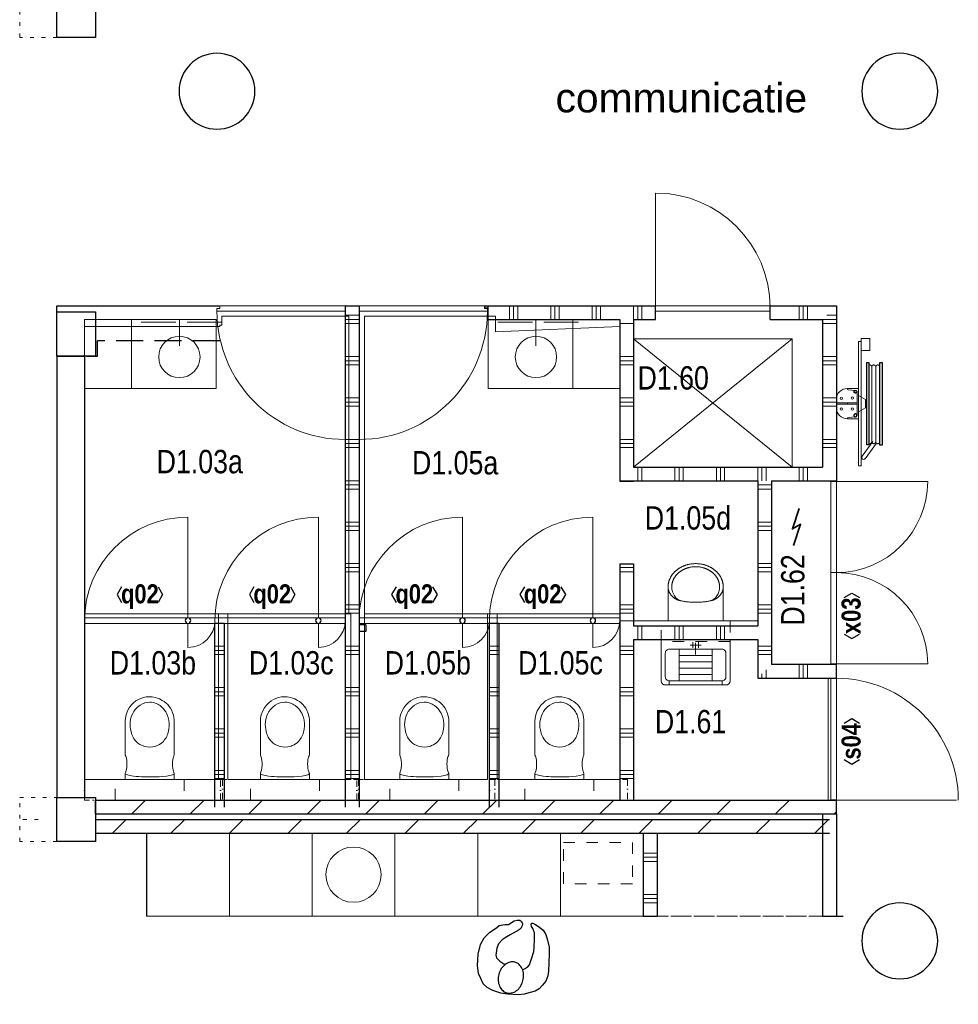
# Model space of a CAD drawing. Header units: millimetres. Extents: x 274611 to 749520, y 175257 to 298905.
# Tile 202 of 251: x 670216 to 677020, y 223699 to 230837. Entities that reach past the tile are written whole.
import ezdxf
from ezdxf.enums import TextEntityAlignment as Align

# ---------------------------------------------------------------- set-up
doc = ezdxf.new("R2010")
doc.units = ezdxf.units.MM
doc.header["$LTSCALE"] = 400
doc.header["$PDMODE"] = 1
doc.header["$PDSIZE"] = 15
for name, pattern in [('STYLE_01', [0.416641, 0.208282, -0.208359]), ('STYLE_02', [0.694427, 0.486069, -0.208359]), ('STYLE_05', [0.208282, 0.069427, -0.138855]), ('STYLE_07', [1.875, 0.625, -0.208282, 0.625, -0.208359, 0.069427, -0.138931]), ('STYLE_15', [0.240945, 0.11811, -0.059055, 0.004724, -0.059055])]:
    doc.linetypes.add(name, pattern=pattern)
for name, color, linetype, lineweight in [('Binnenkozijnen', 140, 'Continuous', 15), ('Dimension-Binnen', 5, 'Continuous', 25), ('Interieur-losse inrichting', 8, 'Continuous', 5), ('Kozijnmerken', 43, 'Continuous', 9), ('mat-beton (ihwg)', 5, 'Continuous', 25), ('mat-kalkzandsteen', 5, 'Continuous', 25), ('mat-scheidingswand-horizontaal', 5, 'Continuous', 25), ('mat-scheidingswand-vertikaal', 5, 'Continuous', 25), ('None', 7, 'Continuous', 9), ('Ruimtenummers', 5, 'Continuous', 25), ('sanitair', 7, 'Continuous', 5), ('Tegelwerk', 92, 'STYLE_02', 25)]:
    doc.layers.add(name, color=color, linetype=linetype, lineweight=lineweight)
doc.layers.add('plat', color=5, linetype='Continuous')
doc.layers.add('symbol', color=1, linetype='Continuous')
doc.layers.get('Dimension-Binnen').off()
doc.styles.add('Arial', font='arial.ttf', dxfattribs={"height": 211.666667})
doc.styles.add('Arial Narrow', font='ARIALN.TTF', dxfattribs={"height": 222.25})
doc.styles.add('Arial Narrow (bold)', font='ARIALNB.TTF', dxfattribs={"height": 172.861111})

# ---------------------------------------------------------------- blocks, each defined once
blk = doc.blocks.new('nok')
at = {"layer": 'None', "color": 43, "linetype": 'STYLE_05', "lineweight": 9}
blk.add_lwpolyline([(-135, 160), (135, 160), (135, -160), (-135, -160)], close=True, dxfattribs=at)
blk = doc.blocks.new('Kolom O 550')
at = {"layer": 'mat-beton (ihwg)', "lineweight": 25}
blk.add_circle((0, 0), 275, dxfattribs=at)
blk = doc.blocks.new('wasbak rechthoekig')
at = {"layer": 'None', "color": 43, "linetype": 'Continuous', "lineweight": 9}
blk.add_line((0, -190), (0, 0), dxfattribs=at)
at = {"layer": 'None', "color": 43, "lineweight": 9}
blk.add_circle((0, -271.5), 150, dxfattribs=at)
blk = doc.blocks.new('Kolom 280x320')
at = {"layer": 'mat-beton (ihwg)', "lineweight": 25}
blk.add_lwpolyline([(-300, 160), (-20, 160), (-20, -160), (-300, -160)], close=True, dxfattribs=at)
at = {"layer": 'None', "color": 92, "linetype": 'Continuous', "lineweight": 5}
blk.add_point((0, 0), dxfattribs=at)
blk = doc.blocks.new('*X2444')
at = {"layer": 'None', "lineweight": 9}
for p, q in [((3800, 0), (3900, 0)), ((3800, -240), (3900, -240)), ((3800, -270), (3900, -270)), ((3800, -300), (3900, -300)), ((3800, -540), (3900, -540)), ((3800, -570), (3900, -570)), ((3800, -600), (3900, -600)), ((3800, -840), (3900, -840)), ((3800, -870), (3900, -870)), ((3800, -900), (3900, -900)), ((3800, -1140), (3900, -1140))]:
    blk.add_line(p, q, dxfattribs=at)
blk = doc.blocks.new('*X2445')
at = {"layer": 'None', "lineweight": 9}
for p, q in [((3930, -2291), (3930, -2191)), ((3960, -2291), (3960, -2191)), ((4200, -2291), (4200, -2191)), ((4230, -2291), (4230, -2191)), ((4260, -2291), (4260, -2191)), ((4500, -2291), (4500, -2191)), ((4530, -2291), (4530, -2191)), ((4560, -2291), (4560, -2191))]:
    blk.add_line(p, q, dxfattribs=at)
blk = doc.blocks.new('*X2446')
at = {"layer": 'None', "lineweight": 9}
for p, q in [((4800, -1170), (4900, -1170)), ((4800, -1200), (4900, -1200)), ((4800, -1440), (4900, -1440)), ((4800, -1470), (4900, -1470)), ((4800, -1500), (4900, -1500)), ((4800, -1740), (4900, -1740)), ((4800, -1770), (4900, -1770)), ((4800, -1800), (4900, -1800)), ((4800, -2040), (4900, -2040)), ((4800, -2070), (4900, -2070)), ((4800, -2100), (4900, -2100)), ((4800, -2340), (4900, -2340)), ((4800, -2370), (4900, -2370)), ((4800, -2400), (4900, -2400))]:
    blk.add_line(p, q, dxfattribs=at)
blk = doc.blocks.new('*X2447')
at = {"layer": 'None', "lineweight": 9}
for p, q in [((5100, -2571), (5100, -2471)), ((5130, -2571), (5130, -2471)), ((5160, -2571), (5160, -2471)), ((4830, -2571), (4830, -2541)), ((4860, -2571), (4860, -2511))]:
    blk.add_line(p, q, dxfattribs=at)
blk = doc.blocks.new('*X2448')
at = {"layer": 'None', "lineweight": 9}
for p, q in [((3930, -1141), (3930, -1041)), ((3960, -1141), (3960, -1041)), ((4200, -1141), (4200, -1041)), ((4230, -1141), (4230, -1041)), ((4260, -1141), (4260, -1041)), ((4500, -1141), (4500, -1041)), ((4530, -1141), (4530, -1041)), ((4560, -1141), (4560, -1041)), ((4800, -1141), (4800, -1041)), ((4830, -1141), (4830, -1041)), ((4860, -1141), (4860, -1041)), ((5100, -1141), (5100, -1041)), ((5130, -1141), (5130, -1041)), ((5160, -1141), (5160, -1041))]:
    blk.add_line(p, q, dxfattribs=at)
blk = doc.blocks.new('*U213')
at = {"layer": 'sanitair', "color": 92, "linetype": 'Continuous', "lineweight": 20}
for points in [[(-173.44, -246.26), (-172.16, -228.69), (-168.34, -211.62), (-162.1, -195.53), (-153.61, -180.9), (-143.12, -168.12), (-130.92, -157.58), (-117.36, -149.55), (-102.83, -144.29)], [(173.1, -246.26), (171.82, -228.69), (168, -211.62), (161.76, -195.53), (153.27, -180.9), (142.77, -168.12), (130.57, -157.58), (117.02, -149.55), (102.49, -144.29)]]:
    blk.add_lwpolyline(points, dxfattribs=at)
blk.add_open_spline([(102.78, -144.28), (-0.17, -124.96), (-103.13, -144.28)], degree=2, dxfattribs=at)
for points, knots in [([(-103.13, -144.28), (-145.58, -152.25), (-172.795, -180.895), (-200.01, -209.54), (-200.01, -246.26)], [0, 0, 0, 0.5242935, 0.5242935, 1, 1, 1]), ([(199.65, -246.26), (199.66, -209.53), (172.445, -180.89), (145.23, -152.25), (102.77, -144.28)], [0, 0, 0, 0.47573107, 0.47573107, 1, 1, 1]), ([(-200, -246.26), (-200, -291.47), (-173.225, -330.625), (-146.45, -369.78), (-100.08, -392.39), (-53.71, -415), (53.37, -415), (99.74, -392.39), (146.11, -369.78), (172.885, -330.625), (199.66, -291.47), (199.66, -246.26)], [0, 0, 0, 0.15496313, 0.15496313, 0.32187937, 0.32187937, 0.49999946, 0.67811955, 0.67811955, 0.84503595, 0.84503595, 1, 1, 1]), ([(-173.44, -246.26), (-173.44, -285.46), (-150.225, -319.415), (-127.01, -353.37), (-86.8, -372.975), (-46.59, -392.58), (46.25, -392.58), (86.46, -372.975), (126.67, -353.37), (149.885, -319.415), (173.1, -285.46), (173.1, -246.26)], [0, 0, 0, 0.15496387, 0.15496387, 0.32188533, 0.32188533, 0.49999946, 0.67811359, 0.67811359, 0.84503522, 0.84503522, 1, 1, 1])]:
    blk.add_open_spline(points, degree=2, knots=knots, dxfattribs=at)
blk = doc.blocks.new('53.31-21')
at = {"layer": 'sanitair', "color": 96, "linetype": 'Continuous', "lineweight": 9}
for p, q in [((-200, -259.5), (-200, 0)), ((-200, 0), (0, 0)), ((0, 0), (200, 0)), ((200, -259.5), (200, 0))]:
    blk.add_line(p, q, dxfattribs=at)
at = {"layer": 'sanitair', "color": 8, "linetype": 'STYLE_01', "lineweight": 5}
blk.add_lwpolyline([(-250, 150), (250, 150), (250, 0), (-250, 0)], close=True, dxfattribs=at)
at = {"layer": 'sanitair', "color": 40, "linetype": 'Continuous', "lineweight": 5}
blk.add_point((0, 0), dxfattribs=at)
at = {"layer": 'sanitair', "color": 7}
blk.add_blockref('*U213', (0, 0), dxfattribs=at)
blk = doc.blocks.new('*X2449')
at = {"layer": 'None', "lineweight": 9}
for p, q in [((122.4, -3696), (222.4, -3596)), ((546.6, -3696), (646.6, -3596)), ((970.9, -3696), (1070.9, -3596)), ((1395.2, -3696), (1495.2, -3596)), ((1819.4, -3696), (1919.4, -3596)), ((2243.7, -3696), (2343.7, -3596)), ((2668, -3696), (2768, -3596)), ((3092.2, -3696), (3192.2, -3596)), ((3516.5, -3696), (3616.5, -3596)), ((3940.8, -3696), (4040.8, -3596)), ((4365, -3696), (4465, -3596)), ((4789.3, -3696), (4889.3, -3596)), ((5213.5, -3696), (5313.5, -3596))]:
    blk.add_line(p, q, dxfattribs=at)
blk = doc.blocks.new('*X2450')
at = {"layer": 'None', "lineweight": 9}
for p, q in [((5270, 0), (5370, 0)), ((5271, 30), (5370, 30)), ((5301, 60), (5370, 60)), ((5270, -240), (5370, -240)), ((5270, -270), (5370, -270)), ((5270, -300), (5370, -300)), ((5270, -540), (5370, -540)), ((5270, -570), (5370, -570)), ((5270, -600), (5370, -600)), ((5270, -840), (5370, -840)), ((5270, -870), (5370, -870)), ((5270, -900), (5370, -900)), ((5369, -1140), (5370, -1140))]:
    blk.add_line(p, q, dxfattribs=at)
blk = doc.blocks.new('*X2451')
at = {"layer": 'None', "lineweight": 9}
for p, q in [((3000, 29), (3000, 129)), ((3030, 29), (3030, 129)), ((3060, 29), (3060, 129)), ((3300, 29), (3300, 129)), ((3330, 29), (3330, 129)), ((3360, 29), (3360, 129)), ((3600, 29), (3600, 129)), ((3630, 29), (3630, 129)), ((3660, 29), (3660, 129)), ((3900, 29), (3900, 129)), ((3930, 29), (3930, 129)), ((3960, 29), (3960, 129))]:
    blk.add_line(p, q, dxfattribs=at)
blk = doc.blocks.new('*X2452')
at = {"layer": 'None', "lineweight": 9}
for p, q in [((5100, 29), (5100, 129)), ((5130, 29), (5130, 129)), ((5160, 29), (5160, 129))]:
    blk.add_line(p, q, dxfattribs=at)
blk = doc.blocks.new('wandcloset SPHINX')
at = {"layer": 'sanitair', "color": 8, "linetype": 'STYLE_01', "lineweight": 5}
blk.add_lwpolyline([(0, 250), (150, 250), (150, -250), (0, -250)], close=True, dxfattribs=at)
at = {"layer": 'sanitair', "color": 43, "linetype": 'Continuous', "lineweight": 9}
blk.add_lwpolyline([(0, 177.5), (-42.5, 177.5), (-68.5, 169.49), (-81.5, 167.061), (-97.5, 165.452), (-112.223, 165), (-129.5, 165.626), (-142.511, 167), (-153.5, 168.934), (-163.5, 171.61), (-171.5, 174.928), (-175.461, 177.5), (-432.5, 177.5), (-451.5, 175.115), (-466.343, 172), (-477.5, 168.764), (-490.5, 163.958), (-500.5, 159.811), (-516.35, 150.66), (-529, 142), (-542.5, 130.791), (-553.289, 120.002), (-565.613, 105), (-573.696, 91), (-584.987, 71.443), (-590.599, 57), (-595.434, 40), (-600, 17), (-600, -4), (-598.231, -25), (-593.936, -46), (-587.67, -65), (-579.924, -82), (-569.15, -100), (-556.5, -116.406), (-538.909, -133.997), (-520.491, -148), (-497.5, -160.877), (-468.5, -171.436), (-445.5, -176.004), (-422.5, -177.5), (-175.461, -177.5), (-168.589, -173.532), (-153.805, -169), (-137.5, -166.368), (-117.5, -165.057), (-100.5, -165.286), (-83.5, -166.788), (-67.5, -169.733), (-54.815, -174), (-42.5, -177.5), (0, -177.5)], close=True, dxfattribs=at)
for points in [[(-42.5, 177.5), (-37.757, 174), (-34.002, 166), (-29.049, 147), (-25.068, 122), (-21.975, 92), (-20.331, 68), (-19.056, 38), (-18.555, 12), (-18.5, 0), (-18.971, -35), (-19.865, -59), (-20.941, -78), (-22.401, -97), (-24.571, -118), (-28.282, -143), (-32.692, -162), (-36.065, -171), (-39.386, -176), (-42.5, -177.5)], [(-330.716, 131.213), (-363.716, 138.777), (-388.716, 141.656), (-406.212, 141.656), (-429.716, 139.048), (-448.716, 134.643), (-468.716, 127.543), (-480.799, 121.853), (-491.088, 116.038), (-502.647, 108.253), (-515.298, 97.853), (-524.755, 88.396), (-535.714, 74.853), (-541.855, 65.453), (-545.716, 58.53), (-550.716, 47.753), (-557.272, 26.853), (-559.437, 13.853), (-560.216, -0.007), (-559.024, -17.147), (-555.144, -35.147), (-548.367, -53.147), (-538.934, -70.147), (-526.781, -86.147), (-517.716, -95.606), (-506.733, -105.147), (-491.716, -115.665), (-478.716, -122.931), (-460.916, -131.116), (-436.916, -138.081), (-416.716, -140.879), (-397.466, -141.875), (-378.716, -140.93), (-364.516, -138.937), (-348.626, -135.336), (-335.166, -132.83), (-326.916, -129.699), (-317.327, -125.944), (-306.916, -120.88), (-295.743, -114.147), (-278.132, -100.147), (-264.351, -85.147), (-254.63, -71.147), (-245.716, -53.764), (-239.317, -35.147), (-235.935, -18.147), (-234.716, 0.125), (-236.444, 21.853), (-239.706, 34.853), (-242.271, 45.076), (-245.479, 53.453), (-251.993, 66.853), (-258.716, 77.739), (-266.716, 88.307), (-276.513, 98.853), (-284.308, 105.853), (-293.716, 113.014), (-302.862, 118.853), (-311.716, 123.6), (-321.216, 127.406), (-330.716, 131.213)]]:
    blk.add_lwpolyline(points, dxfattribs=at)
blk = doc.blocks.new('metalstud voorzetwand')
at = {"layer": 'None', "color": 140, "linetype": 'STYLE_15', "lineweight": 15}
blk.add_lwpolyline([(0, 0), (150, 0), (150, -1000), (0, -1000)], close=True, dxfattribs=at)
blk = doc.blocks.new('*X2453')
at = {"layer": 'None', "lineweight": 9}
for p, q in [((865, -2340), (935, -2340)), ((865, -2370), (935, -2370)), ((865, -2400), (935, -2400)), ((865, -2640), (935, -2640)), ((865, -2670), (935, -2670)), ((865, -2700), (935, -2700)), ((865, -2940), (935, -2940)), ((865, -2970), (935, -2970)), ((865, -3000), (935, -3000)), ((865, -3240), (935, -3240)), ((865, -3270), (935, -3270)), ((865, -3300), (935, -3300))]:
    blk.add_line(p, q, dxfattribs=at)
blk = doc.blocks.new('*X2454')
at = {"layer": 'None', "lineweight": 9}
for p, q in [((1810, 60), (1910, 60)), ((1810, 30), (1910, 30)), ((1810, 0), (1910, 0)), ((1810, -240), (1910, -240)), ((1810, -270), (1910, -270)), ((1810, -300), (1910, -300)), ((1810, -540), (1910, -540)), ((1810, -570), (1910, -570)), ((1810, -600), (1910, -600)), ((1810, -840), (1910, -840)), ((1810, -870), (1910, -870)), ((1810, -900), (1910, -900)), ((1810, -1140), (1910, -1140)), ((1810, -1170), (1910, -1170)), ((1810, -1200), (1910, -1200)), ((1810, -1440), (1910, -1440)), ((1810, -1470), (1910, -1470)), ((1810, -1500), (1910, -1500)), ((1810, -1740), (1910, -1740)), ((1810, -1770), (1910, -1770)), ((1810, -1800), (1910, -1800)), ((1810, -2040), (1910, -2040)), ((1810, -2070), (1910, -2070)), ((1810, -2100), (1910, -2100)), ((1810, -2340), (1910, -2340)), ((1810, -2370), (1910, -2370)), ((1810, -2400), (1910, -2400)), ((1810, -2640), (1910, -2640)), ((1810, -2670), (1910, -2670)), ((1810, -2700), (1910, -2700)), ((1810, -2940), (1910, -2940)), ((1810, -2970), (1910, -2970)), ((1810, -3000), (1910, -3000)), ((1810, -3240), (1910, -3240)), ((1810, -3270), (1910, -3270)), ((1810, -3300), (1910, -3300))]:
    blk.add_line(p, q, dxfattribs=at)
blk = doc.blocks.new('*X2455')
at = {"layer": 'None', "lineweight": 9}
for p, q in [((2855, -2340), (2925, -2340)), ((2855, -2370), (2925, -2370)), ((2855, -2400), (2925, -2400)), ((2855, -2640), (2925, -2640)), ((2855, -2670), (2925, -2670)), ((2855, -2700), (2925, -2700)), ((2855, -2940), (2925, -2940)), ((2855, -2970), (2925, -2970)), ((2855, -3000), (2925, -3000)), ((2855, -3240), (2925, -3240)), ((2855, -3270), (2925, -3270)), ((2855, -3300), (2925, -3300))]:
    blk.add_line(p, q, dxfattribs=at)
blk = doc.blocks.new('*X2456')
at = {"layer": 'None', "lineweight": 9}
for p, q in [((262.4, -3556), (362.4, -3456)), ((686.6, -3556), (786.6, -3456)), ((1110.9, -3556), (1210.9, -3456)), ((1535.2, -3556), (1635.2, -3456)), ((1959.4, -3556), (2059.4, -3456)), ((2383.7, -3556), (2483.7, -3456)), ((2808, -3556), (2908, -3456)), ((3232.2, -3556), (3332.2, -3456)), ((3656.5, -3556), (3756.5, -3456)), ((4080.8, -3556), (4180.8, -3456)), ((4505, -3556), (4605, -3456)), ((4929.3, -3556), (5029.3, -3456)), ((5353.5, -3556), (5370, -3539.5))]:
    blk.add_line(p, q, dxfattribs=at)
blk = doc.blocks.new('*X2457')
at = {"layer": 'None', "lineweight": 9}
for p, q in [((3800, -1770), (3900, -1770)), ((3800, -1800), (3900, -1800)), ((3800, -2040), (3900, -2040)), ((3800, -2070), (3900, -2070)), ((3800, -2100), (3900, -2100)), ((3800, -2340), (3900, -2340)), ((3800, -2370), (3900, -2370)), ((3800, -2400), (3900, -2400)), ((3800, -2640), (3900, -2640)), ((3800, -2670), (3900, -2670)), ((3800, -2700), (3900, -2700)), ((3800, -2940), (3900, -2940)), ((3800, -2970), (3900, -2970)), ((3800, -3000), (3900, -3000)), ((3800, -3240), (3900, -3240)), ((3800, -3270), (3900, -3270)), ((3800, -3300), (3900, -3300))]:
    blk.add_line(p, q, dxfattribs=at)
blk = doc.blocks.new('kubica deur 930')
at = {"layer": 'None', "color": 43, "linetype": 'Continuous', "lineweight": 9}
blk.add_line((0, -40), (0, -970), dxfattribs=at)
at = {"layer": 'None', "color": 140, "linetype": 'Continuous', "lineweight": 15}
blk.add_lwpolyline([(0, -40), (0, 0), (-910, 0), (-910, -20), (-930, -20), (-930, -40)], close=True, dxfattribs=at)
at = {"layer": 'None', "color": 43, "linetype": 'Continuous', "lineweight": 9}
blk.add_arc((0, -40), 930, 180, 270, dxfattribs=at)
blk = doc.blocks.new('taatsdeur 950 toilet')
at = {"layer": 'Binnenkozijnen', "lineweight": 15}
blk.add_lwpolyline([(0, 40), (945, 40), (945, 0), (0, 0)], close=True, dxfattribs=at)
at = {"layer": 'Binnenkozijnen', "color": 92, "lineweight": 25}
blk.add_circle((750, 20), 20, dxfattribs=at)
at = {"layer": 'None', "color": 43, "linetype": 'Continuous', "lineweight": 9}
for p, q in [((750, 40), (750, 215)), ((750, 0), (750, -730))]:
    blk.add_line(p, q, dxfattribs=at)
for radius, start, end in [(195, 0, 90), (750, 180, 270)]:
    blk.add_arc((750, 20), radius, start, end, dxfattribs=at)
blk = doc.blocks.new('53.1 kraan')
at = {"layer": 'None', "color": 43, "linetype": 'Continuous', "lineweight": 9}
for p, q in [((-40, 0), (0, 0)), ((-20, -20), (-20, 20)), ((0, 15), (0, -70)), ((0, 0), (40, 0)), ((20, -20), (20, 20))]:
    blk.add_line(p, q, dxfattribs=at)
at = {"layer": 'None', "color": 43, "linetype": 'Continuous', "lineweight": 25}
blk.add_point((0, 0), dxfattribs=at)
blk = doc.blocks.new('Uitstortgootsteen')
at = {"layer": 'None', "color": 43, "linetype": 'Continuous', "lineweight": 9}
for p, q in [((-250, 15), (-250, 315)), ((220, 345), (-220, 345)), ((-192, 315), (-192, 345)), ((-120, 85), (-120, 315)), ((120, 85), (120, 315)), ((192, 315), (192, 345)), ((250, 315), (250, 15)), ((120, 269), (-120, 269)), ((120, 223), (-120, 223)), ((120, 177), (-120, 177)), ((120, 131), (-120, 131)), ((250, 15), (-250, 15))]:
    blk.add_line(p, q, dxfattribs=at)
at = {"layer": 'None', "color": 43, "linetype": 'Continuous', "lineweight": 9, "flags": 128}
blk.add_lwpolyline([(220, 115, -0.414214), (190, 85), (-190, 85, -0.414214), (-220, 115), (-220, 285, -0.414214), (-190, 315), (190, 315, -0.414214), (220, 285)], format="xyb", close=True, dxfattribs=at)
at = {"layer": 'None', "color": 43, "linetype": 'Continuous', "lineweight": 9}
for centre, start, end in [((-220, 315), 90, 180), ((220, 315), 0, 90)]:
    blk.add_arc(centre, 30, start, end, dxfattribs=at)
at = {"layer": 'None', "color": 43, "linetype": 'Continuous', "lineweight": 25}
blk.add_point((250, 15), dxfattribs=at)
at = {"layer": 'None', "color": 96, "rotation": 180}
blk.add_blockref('53.1 kraan', (0, 55), dxfattribs=at)
blk = doc.blocks.new('*X2458')
at = {"layer": 'None', "lineweight": 9}
for p, q in [((3970, -3840), (4070, -3840)), ((3970, -3870), (4070, -3870)), ((3970, -3900), (4070, -3900)), ((3970, -4140), (4070, -4140)), ((3970, -4170), (4070, -4170)), ((3970, -4200), (4070, -4200))]:
    blk.add_line(p, q, dxfattribs=at)
blk = doc.blocks.new('*U199')
at = {"layer": 'None', "color": 140, "linetype": 'Continuous', "lineweight": 15, "flags": 128}
blk.add_lwpolyline([(-21.4, 110), (58.6, 110), (58.6, 106.7, -0.391021), (52.6, 100.2), (-0.9, 95.9, 0.391021), (-12.4, 83.5), (-12.4, -83.5, 0.391021), (-0.9, -95.9), (52.6, -100.2, -0.391021), (58.6, -106.7), (58.6, -110), (-21.4, -110)], format="xyb", close=True, dxfattribs=at)
blk = doc.blocks.new('*U200')
at = {"layer": 'None', "color": 253, "linetype": 'Continuous', "lineweight": 5}
for p, q in [((96.625, -278), (96.625, 266)), ((125.704, -278), (125.704, 266)), ((50.42, -31.849), (50.42, 29))]:
    blk.add_line(p, q, dxfattribs=at)
at = {"layer": 'None', "color": 140, "linetype": 'Continuous', "lineweight": 15}
for p, q in [((50.42, 29), (1.453, 57.31)), ((0, -61), (50.42, -31.849))]:
    blk.add_line(p, q, dxfattribs=at)
at = {"layer": 'None', "color": 92, "linetype": 'Continuous', "lineweight": 25}
for points in [[(60.916, 296), (76.476, 296), (76.476, -300), (60.916, -300)], [(154.785, 296), (171.344, 296), (171.344, -302), (154.785, -302)]]:
    blk.add_lwpolyline(points, close=True, dxfattribs=at)
at = {"layer": 'None', "color": 253, "linetype": 'Continuous', "lineweight": 5}
blk.add_lwpolyline([(50.929, 18), (60.916, 18), (60.916, -18), (50.929, -18)], close=True, dxfattribs=at)
for points, knots in [([(96.866, 264), (96.866, 268.997), (93.792, 272.9335), (90.718, 276.87), (85.875, 278.0735), (81.032, 279.277), (76.476, 277.238)], [0, 0, 0, 0.333549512, 0.333549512, 0.666828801, 0.666828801, 1, 1, 1]), ([(125.825, 264), (125.825, 267.886), (123.8855, 271.2505), (121.946, 274.615), (118.586, 276.5575), (115.226, 278.5), (107.466, 278.5), (104.106, 276.5575), (100.746, 274.615), (98.806, 271.2505), (96.866, 267.886), (96.866, 264)], [0, 0, 0, 0.166769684, 0.166769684, 0.333423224, 0.333423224, 0.499994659, 0.666566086, 0.666566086, 0.833226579, 0.833226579, 1, 1, 1]), ([(154.785, 264), (154.785, 267.886), (152.845, 271.2505), (150.905, 274.615), (147.5455, 276.5575), (144.186, 278.5), (140.306, 278.5), (136.426, 278.5), (133.066, 276.5575), (129.706, 274.615), (127.7655, 271.2505), (125.825, 267.886), (125.825, 264)], [0, 0, 0, 0.166772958, 0.166772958, 0.333424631, 0.333424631, 0.499985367, 0.499985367, 0.666556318, 0.666556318, 0.833223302, 0.833223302, 1, 1, 1]), ([(76.477, -291.432), (81.039, -293.343), (85.8175, -292.072), (90.596, -290.801), (93.6105, -286.876), (96.625, -282.951), (96.625, -278)], [0, 0, 0, 0.333165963, 0.333165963, 0.666458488, 0.666458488, 1, 1, 1]), ([(96.625, -278), (96.625, -281.901), (98.573, -285.2795), (100.521, -288.658), (103.895, -290.609), (107.269, -292.56), (111.165, -292.56), (115.061, -292.56), (118.435, -290.609), (121.809, -288.658), (123.7565, -285.2795), (125.704, -281.901), (125.704, -278)], [0, 0, 0, 0.166754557, 0.166754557, 0.333426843, 0.333426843, 0.500005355, 0.500005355, 0.666583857, 0.666583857, 0.833249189, 0.833249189, 1, 1, 1]), ([(125.704, -278), (125.704, -281.901), (127.6525, -285.2795), (129.601, -288.658), (132.975, -290.609), (136.349, -292.56), (140.245, -292.56), (144.141, -292.56), (147.5145, -290.609), (150.888, -288.658), (152.836, -285.2795), (154.784, -281.901), (154.784, -278)], [0, 0, 0, 0.166757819, 0.166757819, 0.333436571, 0.333436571, 0.500014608, 0.500014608, 0.666582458, 0.666582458, 0.833245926, 0.833245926, 1, 1, 1])]:
    blk.add_open_spline(points, degree=2, knots=knots, dxfattribs=at)
blk = doc.blocks.new('BSH')
at = {"layer": 'None', "color": 140, "linetype": 'Continuous', "lineweight": 15}
for p, q in [((0, -61), (0, 111.155)), ((-159.8585, -36.7557), (-159.8585, 32.756)), ((-80, -6.8893), (-80, 2.8892))]:
    blk.add_line(p, q, dxfattribs=at)
at = {"layer": 'None', "color": 253, "linetype": 'Continuous', "lineweight": 5}
for p, q in [((27.7468, -383.0008), (105.0969, -276.5164)), ((135.277, -233.0824), (136.142, -233.8294)), ((130.6676, -289.4337), (48.7568, -402.0618))]:
    blk.add_line(p, q, dxfattribs=at)
at = {"layer": 'None', "color": 140, "linetype": 'Continuous', "lineweight": 15}
for points in [[(0, 448), (20, 448), (20, -452), (0, -452)], [(20, 469.75), (82, 469.75), (82, 382.75), (20, 382.75)], [(-160, 2.8892), (-9, 2.8892), (-9, -6.8893), (-160, -6.8893)]]:
    blk.add_lwpolyline(points, close=True, dxfattribs=at)
at = {"layer": 'None', "color": 8, "linetype": 'Continuous', "lineweight": 5}
for centre in [(-124, 37.275), (-44.5, 38.775), (-124, -41.275), (-45, -41.275)]:
    blk.add_circle(centre, 8.5, dxfattribs=at)
at = {"layer": 'None', "color": 140, "linetype": 'Continuous', "lineweight": 15}
for centre, start, end in [((-80, 28), 90, 180), ((-80, -32), 180, 270)]:
    blk.add_arc(centre, 80, start, end, dxfattribs=at)
at = {"layer": 'None', "color": 9, "linetype": 'Continuous', "lineweight": 5}
blk.add_arc((38.2528, -392.5302), 14.18399, 137.790600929, 325.770923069, dxfattribs=at)
at = {"layer": 'None', "color": 92, "linetype": 'Continuous', "lineweight": 25}
for points, knots in [([(-11.70075, 86.5025), (-12.2626, 89.0317), (-14.0137, 90.9408), (-15.7648, 92.8499), (-18.23575, 93.6275), (-20.7067, 94.4051), (-23.236, 93.84325), (-25.7653, 93.2814), (-27.67445, 91.53015), (-29.5836, 89.7789), (-30.36125, 87.3079), (-31.1389, 84.8369), (-30.57705, 82.3077), (-30.0152, 79.7785), (-28.26385, 77.8694), (-26.5125, 75.9603), (-24.0415, 75.1827), (-21.5705, 74.4051), (-19.0412, 74.96695), (-16.5119, 75.5288), (-14.60305, 77.28005), (-12.6942, 79.0313), (-11.91655, 81.5023), (-11.1389, 83.9733), (-11.70075, 86.5025)], [0, 0, 0, 0.0833344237, 0.0833344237, 0.1666618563, 0.1666618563, 0.2499968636, 0.2499968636, 0.3333348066, 0.3333348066, 0.4166657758, 0.4166657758, 0.5000000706, 0.5000000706, 0.583336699, 0.583336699, 0.666668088, 0.666668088, 0.7500039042, 0.7500039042, 0.8333377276, 0.8333377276, 0.9166657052, 0.9166657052, 1, 1, 1]), ([(-11.75695, -89.71225), (-12.375, -92.4944), (-14.3012, -94.5944), (-16.2274, -96.6944), (-18.94545, -97.54975), (-21.6635, -98.4051), (-24.4457, -97.78705), (-27.2279, -97.169), (-29.328, -95.24265), (-31.4281, -93.3163), (-32.2835, -90.5982), (-33.1389, -87.8801), (-32.52085, -85.09795), (-31.9028, -82.3158), (-29.97635, -80.2158), (-28.0499, -78.1158), (-25.3318, -77.26045), (-22.6137, -76.4051), (-19.83145, -77.02315), (-17.0492, -77.6412), (-14.94945, -79.56755), (-12.8497, -81.4939), (-11.9943, -84.212), (-11.1389, -86.9301), (-11.75695, -89.71225)], [0, 0, 0, 0.083334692, 0.083334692, 0.1666618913, 0.1666618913, 0.2499964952, 0.2499964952, 0.3333343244, 0.3333343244, 0.4166651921, 0.4166651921, 0.4999998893, 0.4999998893, 0.5833365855, 0.5833365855, 0.6666673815, 0.6666673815, 0.7500034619, 0.7500034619, 0.8333376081, 0.8333376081, 0.9166653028, 0.9166653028, 1, 1, 1])]:
    blk.add_open_spline(points, degree=2, knots=knots, dxfattribs=at)
at = {"layer": 'None', "color": 7}
blk.add_blockref('*U200', (0, 0), dxfattribs=at)
at = {"layer": 'None', "color": 140, "rotation": 180}
blk.add_blockref('*U199', (-21.4, -2), dxfattribs=at)
blk = doc.blocks.new('*U2459')
at = {"layer": 'None', "color": 43, "linetype": 'Continuous', "lineweight": 9}
blk.add_line((4060, 946), (4060, 116), dxfattribs=at)
at = {"layer": 'None', "color": 140, "lineweight": 15}
blk.add_lwpolyline([(4060, 129), (4890, 129), (4890, 89), (4060, 89)], close=True, dxfattribs=at)
at = {"layer": 'None', "color": 43, "linetype": 'Continuous', "lineweight": 9}
blk.add_arc((4060, 116), 830, 0, 90, dxfattribs=at)
blk = doc.blocks.new('*U2460')
at = {"layer": 'None', "color": 140, "lineweight": 15}
for points in [[(5370, -1806.5), (5370, -1144.5), (5330, -1144.5), (5330, -1806.5)], [(5370, -1806.5), (5370, -2468.5), (5330, -2468.5), (5330, -1806.5)]]:
    blk.add_lwpolyline(points, close=True, dxfattribs=at)
blk = doc.blocks.new('Kozijnmerk 50')
at = {"layer": 'Kozijnmerken', "color": 92, "linetype": 'Continuous', "lineweight": 25}
for points in [[(-132.2, 50.6), (-164.8, -5.8), (-132.2, -62.1)], [(132.2, 50.6), (164.8, -5.8), (132.2, -62.1)]]:
    blk.add_lwpolyline(points, dxfattribs=at)
at = {"layer": 'None', "color": 43, "style": 'Arial Narrow (bold)'}
blk.add_attdef('merk', text='', height=138.3, dxfattribs=at).set_placement((0, 0), align=Align.MIDDLE_CENTER)
blk = doc.blocks.new('symb-ps03_b2')
blk.add_lwpolyline([(82.2, -333.7), (93.5, -323.3), (109.6, -304.5), (119.8, -284.7), (121.3, -230.8), (122.5, -183.8), (115.8, -150.4), (104.2, -98.4), (90.8, -52.2), (69, -24.8), (57.7, -13.2), (50.2, -0.9), (49.4, 8.5), (59.4, 13), (75.8, 8.9), (114.7, -1.3), (145.3, -16.6), (172.1, -41.1), (196.4, -77.8), (221.1, -122.2), (235.7, -169.2), (249.9, -232.3), (265.9, -290), (270.3, -324.8), (267.4, -365.4), (252.2, -399.3), (234.6, -432.8), (213.5, -457.5), (181.2, -475.4), (141, -499), (102.8, -516.9), (26.9, -533.5), (-23.3, -539.3), (-83.1, -537.5), (-129.9, -527.7), (-165.1, -510.7), (-191.8, -478.7), (-217.7, -447.5), (-240.8, -394), (-258.1, -313.4), (-261.7, -241.7), (-250.8, -189), (-222, -138.3), (-185.2, -93.4), (-169.5, -72.2), (-133.8, -53.9), (-107.1, -45.7), (-74.5, -10), (-56.5, 2.3), (-37.5, 6.7), (-23, 0.8), (-11.7, -12.6), (-10.5, -27.9), (-13.2, -49.2), (-22.6, -61.1), (-75.1, -114.5), (-104.5, -144.9), (-120.7, -165.7), (-138.4, -200.3), (-141.8, -234.1), (-134.6, -284.5), (-123.4, -302.1), (-94.4, -318.8), (-69, -327.2), (-51.7, -333)])
blk.add_lwpolyline([(-74.5, -413.3, 0.078796), (-66.1, -458.3, 0.088041), (-45.7, -493.9, 0.105312), (-14.5, -518.5, 0.121926), (19.1, -525.8, 0.121926), (52.3, -516.6, 0.105312), (82.1, -490.3, 0.088041), (100.3, -453.5, 0.078796), (106.2, -408.2, 0.078796), (97.7, -363.2, 0.088041), (77.4, -327.6, 0.105312), (46.2, -303, 0.121926), (12.5, -295.7, 0.121926), (-20.6, -304.9, 0.105312), (-50.4, -331.2, 0.088041), (-68.6, -368, 0.078796)], format="xyb", close=True)

msp = doc.modelspace()

# ---------------------------------------------------------------- linework, layer by layer
at = {"layer": 'Binnenkozijnen', "color": 140, "linetype": 'Continuous', "lineweight": 15}
for points in [[(671026.29026, 228663.74408), (671641.28989, 228663.74408), (671641.28989, 228163.74423), (671026.29026, 228163.74423)], [(674226.28953, 228663.74408), (673611.28989, 228663.74408), (673611.28989, 228163.74423), (674226.28953, 228163.74423)]]:
    msp.add_lwpolyline(points, close=True, dxfattribs=at)
at = {"layer": 'Interieur-losse inrichting', "color": 8, "linetype": 'Continuous', "lineweight": 5}
for points in [[(671136.28989, 224938.74408), (671736.28989, 224938.74408), (671736.28989, 224338.74408), (671136.28989, 224338.74408)], [(671736.28989, 224938.74408), (672336.28989, 224938.74408), (672336.28989, 224338.74408), (671736.28989, 224338.74408)], [(672336.28989, 224938.74408), (672936.28989, 224938.74408), (672936.28989, 224338.74408), (672336.28989, 224338.74408)], [(672936.28989, 224938.74408), (673536.28989, 224938.74408), (673536.28989, 224338.74408), (672936.28989, 224338.74408)], [(673536.28989, 224938.74408), (674136.28989, 224938.74408), (674136.28989, 224338.74408), (673536.28989, 224338.74408)], [(674136.28989, 224938.74408), (674736.28989, 224938.74408), (674736.28989, 224338.74408), (674136.28989, 224338.74408)]]:
    msp.add_lwpolyline(points, close=True, dxfattribs=at)
at = {"layer": 'mat-beton (ihwg)', "lineweight": 25}
for p, q in [((670486.28989, 228398.74408), (670486.28989, 225198.74408)), ((670486.28989, 228398.74408), (670686.28989, 228398.74408)), ((670486.28989, 228398.74408), (670486.28989, 225198.74408)), ((670486.28989, 228398.74408), (670686.28989, 228398.74408)), ((670686.28989, 228398.74408), (670686.28989, 225198.74408)), ((670686.28989, 228398.74408), (670686.28989, 225198.74408)), ((670486.28989, 225198.74408), (670686.28989, 225198.74408)), ((670486.28989, 225198.74408), (670686.28989, 225198.74408))]:
    msp.add_line(p, q, dxfattribs=at)
at = {"layer": 'mat-kalkzandsteen', "lineweight": 25}
for p, q in [((670766.28989, 225178.74408), (676136.28989, 225178.74408)), ((670766.28989, 225078.74408), (670766.28989, 225178.74408)), ((676136.28989, 225078.74408), (676136.28989, 225178.74408)), ((670766.28989, 225078.74408), (676136.28989, 225078.74408)), ((670766.28989, 225038.74408), (676086.28989, 225038.74408)), ((670766.28989, 224938.74408), (676086.28989, 224938.74408))]:
    msp.add_line(p, q, dxfattribs=at)
at = {"layer": 'mat-scheidingswand-horizontaal', "lineweight": 25}
for p, q in [((673611.29021, 228763.74408), (674826.29021, 228763.74408)), ((673611.29021, 228663.74408), (673611.29021, 228763.74408)), ((674826.29021, 228663.74408), (674826.29021, 228763.74408)), ((675656.29021, 228763.74408), (676136.28989, 228763.74408)), ((675656.29021, 228663.74408), (675656.29021, 228763.74408)), ((673611.29021, 228663.74408), (674566.28989, 228663.74408)), ((674666.28989, 228663.74408), (674826.29021, 228663.74408)), ((675656.29021, 228663.74408), (676036.28989, 228663.74408)), ((674666.28989, 227593.74408), (676036.28989, 227593.74408)), ((674666.28989, 227493.74408), (675566.28989, 227493.74408)), ((675666.28989, 227493.74408), (676136.28989, 227493.74408)), ((672726.28989, 226450.74408), (672676.28989, 226450.74408)), ((672726.28989, 226450.74408), (672726.28989, 226400.74408)), ((672726.28989, 226400.74408), (672676.28989, 226400.74408)), ((674666.28989, 226443.74408), (675566.28989, 226443.74408)), ((674666.28989, 226343.74408), (675566.28989, 226343.74408)), ((675666.28989, 226163.74408), (676136.28989, 226163.74408)), ((676136.28989, 226063.74408), (676136.28989, 226163.74408)), ((675566.28989, 226063.74408), (676136.28989, 226063.74408))]:
    msp.add_line(p, q, dxfattribs=at)
msp.add_lwpolyline([(670486.28989, 228763.74408), (671663.28989, 228763.74408)], dxfattribs=at)
at = {"layer": 'mat-scheidingswand-horizontaal', "color": 92, "lineweight": 25, "flags": 128}
for points in [[(673589.28989, 228763.74408), (673612.28989, 228763.74408)], [(673612.28989, 228746.74408), (673589.28989, 228746.74408), (673589.28989, 228763.74408)]]:
    msp.add_lwpolyline(points, dxfattribs=at)
at = {"layer": 'mat-scheidingswand-vertikaal', "lineweight": 25}
for p, q in [((672576.28989, 228762.74408), (672576.28989, 225128.74408)), ((672576.28989, 228762.74408), (672676.28989, 228762.74408)), ((672676.28989, 228762.74408), (672676.28989, 225128.74408)), ((676136.28989, 228763.74408), (676136.28989, 227493.74408)), ((674566.28989, 228662.74408), (674566.28989, 227492.74408)), ((674666.28989, 228662.74408), (674666.28989, 227593.74408)), ((676036.28989, 228663.74408), (676036.28989, 227593.74408)), ((674566.28989, 227492.74408), (674666.28989, 227492.74408)), ((674666.28989, 227493.74408), (674666.28989, 227492.74408)), ((675566.28989, 227493.74408), (675566.28989, 226443.74408)), ((675666.28989, 227493.74408), (675666.28989, 226162.74408)), ((674566.28989, 226892.74408), (674566.28989, 225178.74408)), ((674566.28989, 226892.74408), (674666.28989, 226892.74408)), ((674666.28989, 226892.74408), (674666.28989, 226443.74408)), ((671701.28989, 226460.74408), (671631.28989, 226460.74408)), ((671631.28989, 225128.74408), (671631.28989, 226460.74408)), ((671701.28989, 225128.74408), (671701.28989, 226460.74408)), ((673691.28989, 226460.74408), (673621.28989, 226460.74408)), ((673621.28989, 225128.74408), (673621.28989, 226460.74408)), ((673691.28989, 225128.74408), (673691.28989, 226460.74408)), ((674666.28989, 226343.74408), (674666.28989, 225178.74408)), ((675566.28989, 226343.74408), (675566.28989, 226062.74408)), ((674566.28989, 225178.74408), (674666.28989, 225178.74408)), ((671036.28989, 224938.74408), (671136.28989, 224938.74408)), ((671136.28989, 224938.74408), (671136.28989, 224338.74408)), ((674736.28989, 224938.74408), (674736.28989, 224338.74408)), ((674736.28989, 224938.74408), (674836.28989, 224938.74408)), ((674836.28989, 224938.74408), (674836.28989, 224338.74408)), ((674736.28989, 224338.74408), (674836.28989, 224338.74408))]:
    msp.add_line(p, q, dxfattribs=at)
at = {"layer": 'mat-scheidingswand-vertikaal', "linetype": 'Continuous', "lineweight": 25}
for p, q in [((676036.28989, 225078.74408), (676036.28989, 224338.74408)), ((676036.28989, 225078.74408), (676136.28989, 225078.74408)), ((676136.28989, 225078.74408), (676136.28989, 224338.74408))]:
    msp.add_line(p, q, dxfattribs=at)
at = {"layer": 'None', "color": 140, "linetype": 'STYLE_07', "lineweight": 15}
for p, q in [((671681.28989, 228643.74408), (671066.29026, 228643.74408)), ((674266.28953, 228643.74408), (673651.28989, 228643.74408))]:
    msp.add_line(p, q, dxfattribs=at)
at = {"layer": 'None', "color": 43, "linetype": 'Continuous', "lineweight": 9}
for p, q in [((674666.28989, 228523.74408), (675816.28989, 227593.74408)), ((675816.28989, 228523.74408), (674666.28989, 227593.74408)), ((675816.28989, 228523.74408), (675816.28989, 227593.74408)), ((676798.28989, 227490.24408), (676136.28989, 227490.24408)), ((676798.28989, 226166.24408), (676136.28989, 226166.24408)), ((677007.28989, 225178.74408), (676123.28989, 225178.74408))]:
    msp.add_line(p, q, dxfattribs=at)
at = {"layer": 'None', "color": 1, "linetype": 'STYLE_01', "lineweight": 35}
msp.add_line((676123.28989, 226827.74408), (676123.28989, 226828.74408), dxfattribs=at)
at = {"layer": 'None', "color": 43, "linetype": 'STYLE_05', "lineweight": 9}
msp.add_line((670351.28989, 225038.74408), (670216.28989, 225038.74408), dxfattribs=at)
at = {"layer": 'None', "color": 8, "linetype": 'STYLE_01', "lineweight": 5}
for p in [(674836.28989, 224338.74408), (674936.28989, 224338.74408)]:
    msp.add_line(p, (676036.28989, 224338.74408), dxfattribs=at)
at = {"layer": 'None', "color": 140, "linetype": 'Continuous', "lineweight": 15}
for points in [[(670686.28989, 228163.74423), (670686.28989, 228663.74408), (671026.29026, 228663.74408), (671026.29026, 228163.74423)], [(674566.28989, 228663.74408), (674566.28989, 228163.74423), (674226.28953, 228163.74423), (674226.28953, 228663.74408)]]:
    msp.add_lwpolyline(points, close=True, dxfattribs=at)
at = {"layer": 'None', "color": 43, "lineweight": 9}
msp.add_lwpolyline([(674666.28989, 228523.74408), (675816.28989, 228523.74408), (675816.28989, 227593.74408), (674666.28989, 227593.74408)], close=True, dxfattribs=at)
at = {"layer": 'None', "color": 1, "lineweight": 35, "flags": 128}
msp.add_lwpolyline([(675867.53989, 227292.49408), (675817.53989, 227144.99408), (675877.53989, 227179.63509), (675825.03989, 227024.99408)], dxfattribs=at)
at = {"layer": 'None', "color": 140, "linetype": 'STYLE_15', "lineweight": 15}
msp.add_lwpolyline([(674666.28989, 226478.74408), (675566.28989, 226478.74408), (675566.28989, 226443.74408), (674666.28989, 226443.74408)], close=True, dxfattribs=at)
at = {"layer": 'None', "color": 140, "lineweight": 15}
msp.add_lwpolyline([(676096.28989, 226060.74408), (676136.28989, 226060.74408), (676136.28989, 225180.74408), (676096.28989, 225180.74408)], close=True, dxfattribs=at)
at = {"layer": 'None', "color": 8, "linetype": 'STYLE_01', "lineweight": 5}
msp.add_lwpolyline([(674157.91003, 224872.78459), (674657.91003, 224872.78459), (674657.91003, 224572.78459), (674157.91003, 224572.78459)], close=True, dxfattribs=at)
at = {"layer": 'None', "color": 8, "linetype": 'Continuous', "lineweight": 5}
msp.add_circle((672636.28989, 224638.74408), 200, dxfattribs=at)
at = {"layer": 'None', "color": 43, "linetype": 'Continuous', "lineweight": 9}
for centre, radius, start, end in [((676136.28989, 227490.24408), 662, 270, 0), ((676136.28989, 226166.24408), 662, 0, 90), ((676136.28989, 225178.74408), 884, 0, 90)]:
    msp.add_arc(centre, radius, start, end, dxfattribs=at)
at = {"layer": 'plat'}
for p, q in [((670486.28989, 228718.74408), (670486.28989, 228763.74408)), ((676036.28989, 224338.74408), (676184.94902, 224338.74408))]:
    msp.add_line(p, q, dxfattribs=at)
at = {"layer": 'Tegelwerk', "lineweight": 25}
msp.add_line((671666.28989, 228508.74408), (670781.28989, 228508.74408), dxfattribs=at)
at = {"layer": 'Tegelwerk', "color": 8, "linetype": 'Continuous', "lineweight": 5}
for points in [[(670686.28989, 228613.74408), (670686.28989, 226530.74408), (672601.28989, 226530.74408), (672601.28989, 228688.74408), (671681.28989, 228688.74408), (671681.28989, 228623.74408), (671666.28989, 228623.74408), (671666.28989, 228613.74408)], [(673666.28989, 228688.74408), (673666.28989, 228573.74408), (674566.28989, 228613.49451), (674566.28989, 227493.74408), (675566.28989, 227493.74408), (675566.28989, 226478.74408), (674566.28989, 226478.74408), (674566.28989, 226530.74408), (672716.28989, 226530.74408), (672716.28989, 228688.74408)], [(670686.28989, 226530.74408), (671656.28989, 226530.74408), (671656.28989, 225328.74408), (670686.28989, 225328.74408)], [(671726.28989, 226530.74408), (672616.28989, 226530.74408), (672616.28989, 225328.74408), (671726.28989, 225328.74408)], [(672716.28989, 226530.74408), (673606.55661, 226530.74408), (673606.55661, 225328.74408), (672716.28989, 225328.74408)], [(673676.28989, 226530.74408), (674566.28989, 226530.74408), (674566.28989, 225328.74408), (673676.28989, 225328.74408)], [(674666.28989, 226343.74408), (674666.28989, 225178.74408), (676077.28989, 225178.74408), (676077.28989, 226062.74408), (675566.28989, 226063.74408), (675566.28989, 226343.74408)]]:
    msp.add_lwpolyline(points, close=True, dxfattribs=at)
at = {"layer": 'Tegelwerk', "lineweight": 25}
msp.add_lwpolyline([(670701.28989, 228398.74408), (670781.28989, 228398.74408), (670781.28989, 228508.74408)], dxfattribs=at)

# ---------------------------------------------------------------- block references
at = {"layer": 'Dimension-Binnen', "color": 7}
msp.add_blockref('BSH', (676296.28989, 228055.74363), dxfattribs=at)
at = {"layer": 'Kozijnmerken', "color": 7}
for p in [(671087.56642, 226674.87734), (672046.93355, 226674.87734), (673076.93355, 226674.87734), (674006.93355, 226674.87734)]:
    msp.add_blockref('Kozijnmerk 50', p, dxfattribs=at).add_auto_attribs({'merk': 'q02'})
at = {"layer": 'Kozijnmerken', "color": 7, "rotation": 90}
for p, values in [((676242.89755, 226515.48922), {'merk': 'x03'}), ((676242.89755, 225605.48922), {'merk': 's04'})]:
    msp.add_blockref('Kozijnmerk 50', p, dxfattribs=at).add_auto_attribs(values)
at = {"layer": 'mat-beton (ihwg)', "color": 7, "xscale": -1, "rotation": 270}
for p in [(671646.28989, 230318.74408), (676596.28989, 230318.74408), (676596.28989, 224158.74408)]:
    msp.add_blockref('Kolom O 550', p, dxfattribs=at)
at = {"layer": 'mat-kalkzandsteen'}
for name in ['*X2456', '*X2449']:
    msp.add_blockref(name, (670766.28989, 228634.74408), dxfattribs=at)
at = {"layer": 'mat-scheidingswand-horizontaal', "color": 7}
for p in [(670351.28989, 230868.74408), (670351.28989, 225038.74408)]:
    msp.add_blockref('nok', p, dxfattribs=at)
at = {"layer": 'mat-scheidingswand-horizontaal'}
for name in ['*X2451', '*X2452', '*X2448', '*X2445', '*X2447']:
    msp.add_blockref(name, (670766.28989, 228634.74408), dxfattribs=at)
at = {"layer": 'mat-scheidingswand-vertikaal'}
for name in ['*X2454', '*X2450', '*X2444', '*X2446', '*X2457', '*X2453', '*X2455', '*X2458']:
    msp.add_blockref(name, (670766.28989, 228634.74408), dxfattribs=at)
at = {"layer": 'None', "color": 7}
for name, p in [('Kolom 280x320', (670786.28989, 230868.74408)), ('*U2459', (670766.28989, 228634.74408)), ('kubica deur 930', (672576.28989, 228763.74408)), ('Kolom 280x320', (670786.28989, 228558.74408)), ('wasbak rechthoekig', (673958.78971, 228663.74408)), ('*U2460', (670766.28989, 228634.74408))]:
    msp.add_blockref(name, p, dxfattribs=at)
at = {"layer": 'None', "color": 7, "xscale": -1}
for name, p in [('kubica deur 930', (672676.28989, 228763.74408)), ('wasbak rechthoekig', (671373.79008, 228663.74408))]:
    msp.add_blockref(name, p, dxfattribs=at)
at = {"layer": 'None', "color": 8}
for p in [(670786.28989, 228558.74408), (670786.28989, 225038.74408), (670786.28989, 225038.74408)]:
    msp.add_blockref('Kolom 280x320', p, dxfattribs=at)
at = {"layer": 'None', "color": 7, "xscale": -1, "rotation": 180}
for p in [(670686.28989, 226500.74408), (671631.28989, 226500.74408), (672676.28989, 226500.74408), (673621.28989, 226500.74408)]:
    msp.add_blockref('taatsdeur 950 toilet', p, dxfattribs=at)
at = {"layer": 'None', "color": 7}
for name, p, rotation in [('53.31-21', (675116.28989, 226478.74408), 180), ('Uitstortgootsteen', (675116.28989, 226358.74408), 180), ('wandcloset SPHINX', (671158.78989, 225328.74408), 270), ('wandcloset SPHINX', (672138.78989, 225328.74408), 270), ('wandcloset SPHINX', (673148.78989, 225328.74408), 270), ('wandcloset SPHINX', (674128.78989, 225328.74408), 270), ('metalstud voorzetwand', (671686.28989, 225328.74408), 270), ('metalstud voorzetwand', (672671.28989, 225328.74408), 270), ('metalstud voorzetwand', (673661.28989, 225328.74408), 270), ('metalstud voorzetwand', (674621.28989, 225328.74408), 270)]:
    msp.add_blockref(name, p, dxfattribs=dict(at, rotation=rotation))
at = {"layer": 'symbol', "linetype": 'Continuous', "lineweight": 0, "rotation": 343.8904204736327}
msp.add_blockref('symb-ps03_b2', (673875.60717, 224291.76502), dxfattribs=at)

# ---------------------------------------------------------------- texts
at = {"layer": 'plat', "insert": (674100.5616, 230377.01243), "char_height": 211.6666667, "attachment_point": 1, "style": 'Arial'}
msp.add_mtext('communicatie', dxfattribs=at)
at = {"layer": 'Ruimtenummers', "char_height": 169.333333, "attachment_point": 1, "style": 'Arial Narrow'}
for s, insert in [('D1.60', (674694.86389, 228325.15965)), ('D1.03a', (671208.89719, 227718.21626)), ('D1.05a', (673059.98062, 227710.0295)), ('D1.05d', (674747.52407, 227309.85469)), ('D1.03b', (670869.44881, 226259.19409)), ('D1.03c', (671877.35326, 226259.19409)), ('D1.05b', (672861.8219, 226259.19409)), ('D1.05c', (673828.88408, 226259.19409)), ('D1.61', (674820.771, 225832.67583))]:
    msp.add_mtext(s, dxfattribs=dict(at, insert=insert))
at = {"layer": 'Ruimtenummers', "insert": (675735.63292, 226444.02574), "char_height": 169.333333, "attachment_point": 1, "rotation": 90, "style": 'Arial Narrow'}
msp.add_mtext('D1.62', dxfattribs=at)

doc.saveas('drawing.dxf')
